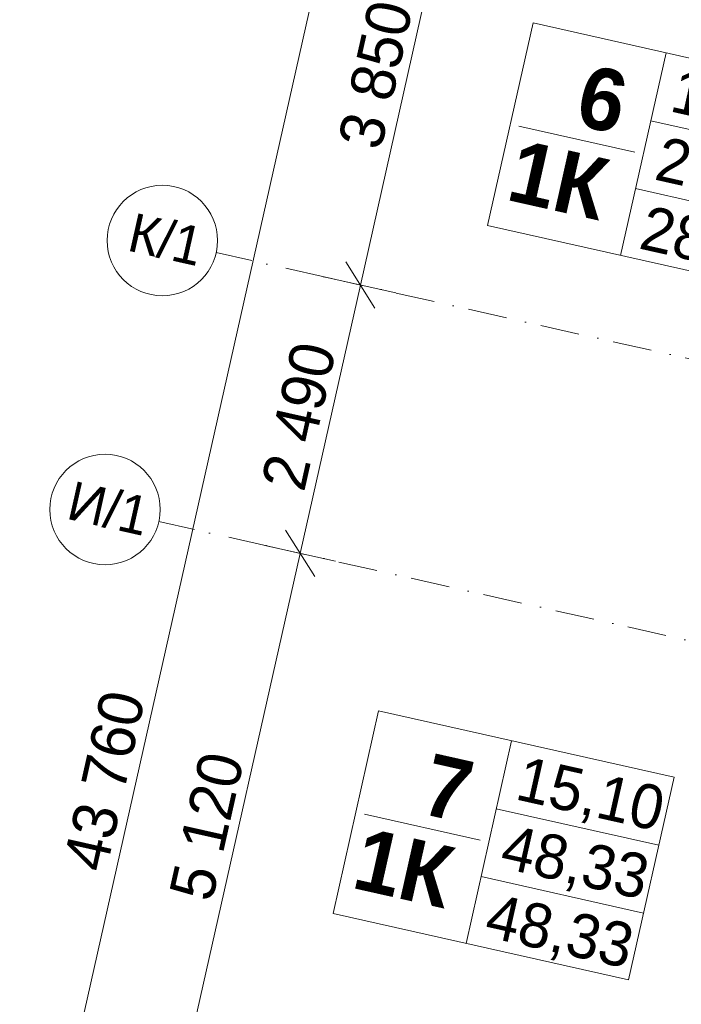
# Model space of a CAD drawing. Header units: millimetres. Extents: x -7213913 to -6937159, y 6128912 to 6404062.
# Tile 139 of 208: x -7208451 to -7202462, y 6183574 to 6192489. Entities that reach past the tile are written whole.
import ezdxf
from ezdxf.enums import TextEntityAlignment as Align

# ---------------------------------------------------------------- set-up
doc = ezdxf.new("R2010")
doc.units = ezdxf.units.MM
doc.header["$MEASUREMENT"] = 0
doc.linetypes.add('Штрихпунктирная', pattern=[670.277762, 352.777767, -176.388884, 0, -141.111112])
for name, color, linetype in [('S - квартира_маркер.АР', 7, 'Continuous'), ('АР-Чертеж-Оси_Осевые размеры.АР', 7, 'Continuous'), ('АР-Чертеж-Размеры.АР', 7, 'Continuous')]:
    doc.layers.add(name, color=color, linetype=linetype)
for name, color, linetype, lineweight in [('S - квартира_маркер.АР_Ном._пера__1', 7, 'Continuous', 0), ('АР-Чертеж-Оси_Осевые размеры.АР_Ном._пера__1', 7, 'Continuous', 0), ('АР-Чертеж-Оси_Осевые размеры.АР_Ном._пера__120', 7, 'Continuous', 0), ('АР-Чертеж-Размеры.АР_Ном._пера__1', 7, 'Continuous', 0)]:
    doc.layers.add(name, color=color, linetype=linetype, lineweight=lineweight)
doc.styles.add('РЎР“Р•РќР•Р\xa0Р\x98Р\xa0_РЎРўР\x98Р›Р¬_3', font='GOST_Common.ttf')
doc.styles.add('РЎР“Р•РќР•Р\xa0Р\x98Р\xa0_РЎРўР\x98Р›Р¬_4', font='GOTHICB.TTF')
doc.styles.add('РЎР“Р•РќР•Р\xa0Р\x98Р\xa0_РЎРўР\x98Р›Р¬_5', font='GOTHIC.TTF')
doc.dimstyles.new('СГЕНЕРИР_СТИЛЬ__1', dxfattribs={"dimtxt": 400, "dimasz": 332.5, "dimexe": 0.18, "dimexo": 0.0625, "dimgap": 0, "dimtad": 1, "dimdec": 0, "dimzin": 0, "dimdsep": 46, "dimtxsty": 'РЎР“Р•РќР•Р\xa0Р\x98Р\xa0_РЎРўР\x98Р›Р¬_5', "dimblk": 'ARROWHEAD_6', "dimblk1": 'ARROWHEAD_6', "dimblk2": 'ARROWHEAD_6', "dimcen": 0.09, "dimse1": 1, "dimse2": 1, "dimclrd": 7, "dimclre": 7, "dimclrt": 7, "dimazin": 0, "dimtfac": 1, "dimtdec": 4, "dimtmove": 2, "dimatfit": 3, "dimfxl": 1, "dimtolj": 1, "dimtzin": 0, "dimarcsym": 0})
doc.dimstyles.new('СГЕНЕРИР_СТИЛЬ__3', dxfattribs={"dimtxt": 200, "dimasz": 142.5, "dimexe": 0.18, "dimexo": 0.0625, "dimgap": 0, "dimtad": 1, "dimdec": 0, "dimzin": 0, "dimdsep": 46, "dimtxsty": 'РЎР“Р•РќР•Р\xa0Р\x98Р\xa0_РЎРўР\x98Р›Р¬_3', "dimblk": 'ARROWHEAD_6', "dimblk1": 'ARROWHEAD_6', "dimblk2": 'ARROWHEAD_6', "dimcen": 0.09, "dimse1": 1, "dimse2": 1, "dimclrd": 7, "dimclre": 7, "dimclrt": 7, "dimazin": 0, "dimtfac": 1, "dimtdec": 4, "dimtmove": 0, "dimatfit": 3, "dimfxl": 1, "dimtolj": 1, "dimtzin": 0, "dimarcsym": 0})
doc.dimstyles.new('СГЕНЕРИР_СТИЛЬ__7', dxfattribs={"dimtxt": 400, "dimasz": 332.5, "dimexe": 0.18, "dimexo": 0.0625, "dimgap": 0, "dimtad": 1, "dimdec": 0, "dimzin": 0, "dimdsep": 46, "dimtxsty": 'РЎР“Р•РќР•Р\xa0Р\x98Р\xa0_РЎРўР\x98Р›Р¬_5', "dimblk": 'ARROWHEAD_6', "dimblk1": 'ARROWHEAD_6', "dimblk2": 'ARROWHEAD_6', "dimcen": 0.09, "dimse1": 1, "dimse2": 1, "dimclrd": 7, "dimclre": 7, "dimclrt": 7, "dimazin": 0, "dimtfac": 1, "dimtdec": 4, "dimtmove": 0, "dimatfit": 3, "dimfxl": 1, "dimtolj": 1, "dimtzin": 0, "dimarcsym": 0})

# ---------------------------------------------------------------- blocks, each defined once
blk = doc.blocks.new('labelLabPP_FlatE34FrameRed3d[10]_1', base_point=(-7203851.7, 6191879.4))
at = {"layer": 'S - квартира_маркер.АР_Ном._пера__1', "color": 7, "linetype": 'Continuous', "lineweight": 0}
for p, q in [((-7203803.3, 6192459.9), (-7204215.5, 6190624.4)), ((-7203803.3, 6192459.9), (-7201127.5, 6191858.9)), ((-7202599.1, 6192189.4), (-7203011.3, 6190353.9)), ((-7201127.5, 6191858.9), (-7201539.8, 6190023.4)), ((-7202737.2, 6191574.4), (-7201265.7, 6191243.9)), ((-7203931.4, 6191524.6), (-7202883.2, 6191289.2)), ((-7202875.3, 6190959.5), (-7201403.8, 6190629)), ((-7204215.5, 6190624.4), (-7201539.8, 6190023.4))]:
    blk.add_line(p, q, dxfattribs=at)
at = {"layer": 'S - квартира_маркер.АР_Ном._пера__1', "color": 7, "lineweight": 0}
for tag, height, style, p in [('TS_FLATNUMBER', 560, 'РЎР“Р•РќР•Р\xa0Р\x98Р\xa0_РЎРўР\x98Р›Р¬_4', (-7202769.3, 6191678.2)), ('TS_POSTFIXNUMROOMS', 560, 'РЎР“Р•РќР•Р\xa0Р\x98Р\xa0_РЎРўР\x98Р›Р¬_4', (-7202944.6, 6190897.7)), ('TS_LIVING_ROOM_AREA', 400, 'РЎР“Р•РќР•Р\xa0Р\x98Р\xa0_РЎРўР\x98Р›Р¬_5', (-7201229.1, 6191564.3)), ('TS_WITHOUTBALK', 400, 'РЎР“Р•РќР•Р\xa0Р\x98Р\xa0_РЎРўР\x98Р›Р¬_5', (-7201367.9, 6190946.3)), ('TS_ALLSQUARE', 400, 'РЎР“Р•РќР•Р\xa0Р\x98Р\xa0_РЎРўР\x98Р›Р¬_5', (-7201508.2, 6190321.9))]:
    blk.add_attdef(tag, text='', height=height, rotation=347.34172, dxfattribs=dict(at, style=style)).set_placement(p, align=Align.MIDDLE_RIGHT)
blk = doc.blocks.new('labelLabPP_FlatE34FrameRed3d[87]_1', base_point=(-7205250.8, 6185649.7))
at = {"layer": 'S - квартира_маркер.АР_Ном._пера__1', "color": 7, "linetype": 'Continuous', "lineweight": 0}
for p, q in [((-7205202.5, 6186230.2), (-7205614.7, 6184394.7)), ((-7205202.5, 6186230.2), (-7202526.7, 6185629.2)), ((-7203998.2, 6185959.7), (-7204410.5, 6184124.2)), ((-7202526.7, 6185629.2), (-7202938.9, 6183793.7)), ((-7205330.5, 6185294.9), (-7204282.4, 6185059.5)), ((-7204136.4, 6185344.7), (-7202664.8, 6185014.2)), ((-7204274.5, 6184729.7), (-7202802.9, 6184399.2)), ((-7205614.7, 6184394.7), (-7202938.9, 6183793.7))]:
    blk.add_line(p, q, dxfattribs=at)
at = {"layer": 'S - квартира_маркер.АР_Ном._пера__1', "color": 7, "lineweight": 0}
for tag, height, style, p in [('TS_FLATNUMBER', 560, 'РЎР“Р•РќР•Р\xa0Р\x98Р\xa0_РЎРўР\x98Р›Р¬_4', (-7204168.5, 6185441.3)), ('TS_POSTFIXNUMROOMS', 560, 'РЎР“Р•РќР•Р\xa0Р\x98Р\xa0_РЎРўР\x98Р›Р¬_4', (-7204343.8, 6184667.9)), ('TS_LIVING_ROOM_AREA', 400, 'РЎР“Р•РќР•Р\xa0Р\x98Р\xa0_РЎРўР\x98Р›Р¬_5', (-7202628.3, 6185334.6)), ('TS_WITHOUTBALK', 400, 'РЎР“Р•РќР•Р\xa0Р\x98Р\xa0_РЎРўР\x98Р›Р¬_5', (-7202767.1, 6184716.6)), ('TS_ALLSQUARE', 400, 'РЎР“Р•РќР•Р\xa0Р\x98Р\xa0_РЎРўР\x98Р›Р¬_5', (-7202907.3, 6184092.2))]:
    blk.add_attdef(tag, text='', height=height, rotation=347.34172, dxfattribs=dict(at, style=style)).set_placement(p, align=Align.MIDDLE_RIGHT)
blk = doc.blocks.new('*D881', base_point=(-6566190.3, 6562677.8))
at = {"layer": 'АР-Чертеж-Оси_Осевые размеры.АР_Ном._пера__1', "color": 7, "linetype": 'Continuous', "lineweight": 0, "transparency": 16777216}
for p, q in [((-7202914.5, 6204750.4), (-7203179.3, 6205168.6)), ((-7202989.4, 6205215.6), (-7203046.9, 6204959.5)), ((-7203367, 6205031.4), (-7202726.8, 6204887.6)), ((-7203046.9, 6204959.5), (-7212636.3, 6162263.2)), ((-7212768.7, 6162472.3), (-7212503.9, 6162054.1)), ((-7212956.4, 6162335.1), (-7212316.1, 6162191.3)), ((-7212636.3, 6162263.2), (-7212693.8, 6162007))]:
    blk.add_line(p, q, dxfattribs=at)
at = {"layer": 'АР-Чертеж-Оси_Осевые размеры.АР_Ном._пера__1', "color": 7, "lineweight": 0, "transparency": 16777216, "insert": (-7207666.6, 6184755.7), "char_height": 400, "attachment_point": 7, "rotation": 77.34172, "style": 'РЎР“Р•РќР•Р\xa0Р\x98Р\xa0_РЎРўР\x98Р›Р¬_5'}
blk.add_mtext('\\A1;{\\pql;\\fCentury Gothic|b0|i0|c204|p0;\\W1.000000;43\xa0760}', dxfattribs=at)
blk = doc.blocks.new('ARROWHEAD_6')
at = {"color": 0, "linetype": 'Continuous', "lineweight": 0}
for p, q in [((-0.5, -0.5), (0.5, 0.5)), ((0, 0), (-1, 0))]:
    blk.add_line(p, q, dxfattribs=at)
blk = doc.blocks.new('*D953', base_point=(-6566190.3, 6562677.8))
at = {"layer": 'АР-Чертеж-Размеры.АР_Ном._пера__1', "color": 7, "linetype": 'Continuous', "lineweight": 0, "transparency": 16777216}
for p, q in [((-7201953.8, 6186157.7), (-7201929.2, 6186267.5)), ((-7201816.6, 6186126.9), (-7202091, 6186188.6)), ((-7201897.1, 6186068.1), (-7202010.6, 6186247.4)), ((-7202172.9, 6185182.2), (-7201953.8, 6186157.7)), ((-7202035.7, 6185151.4), (-7202310.2, 6185213)), ((-7202229.7, 6185271.8), (-7202116.2, 6185092.6)), ((-7202197.6, 6185072.4), (-7202172.9, 6185182.2))]:
    blk.add_line(p, q, dxfattribs=at)
at = {"layer": 'АР-Чертеж-Размеры.АР_Ном._пера__1', "color": 7, "lineweight": 0, "transparency": 16777216, "insert": (-7202167.7, 6185388.2), "char_height": 200, "attachment_point": 7, "rotation": 77.34172, "style": 'РЎР“Р•РќР•Р\xa0Р\x98Р\xa0_РЎРўР\x98Р›Р¬_3'}
blk.add_mtext('\\A1;{\\pql;\\fGOST Common|b0|i0|c204|p0;\\W1.000000;1\xa0000}', dxfattribs=at)
blk = doc.blocks.new('*D1054', base_point=(-6566190.3, 6562677.8))
at = {"layer": 'АР-Чертеж-Оси_Осевые размеры.АР_Ном._пера__1', "color": 7, "linetype": 'Continuous', "lineweight": 0, "transparency": 16777216}
for p, q in [((-7206045.1, 6187866.1), (-7205780.3, 6187448)), ((-7207034.7, 6182661.5), (-7205912.7, 6187657)), ((-7207167.1, 6182870.6), (-7206902.3, 6182452.4)), ((-7206714.5, 6182589.6), (-7207354.8, 6182733.4)), ((-7207900.3, 6178807.5), (-7207034.7, 6182661.5))]:
    blk.add_line(p, q, dxfattribs=at)
at = {"layer": 'АР-Чертеж-Оси_Осевые размеры.АР_Ном._пера__1', "color": 7, "lineweight": 0, "transparency": 16777216, "insert": (-7206706.2, 6184489), "char_height": 400, "attachment_point": 7, "rotation": 77.34172, "style": 'РЎР“Р•РќР•Р\xa0Р\x98Р\xa0_РЎРўР\x98Р›Р¬_5'}
blk.add_mtext('\\A1;{\\pql;\\fCentury Gothic|b0|i0|c204|p0;\\W1.000000;5\xa0120}', dxfattribs=at)
blk = doc.blocks.new('*D1055', base_point=(-6566190.3, 6562677.8))
at = {"layer": 'АР-Чертеж-Оси_Осевые размеры.АР_Ном._пера__1', "color": 7, "linetype": 'Continuous', "lineweight": 0, "transparency": 16777216}
for p, q in [((-7205367.1, 6190086.5), (-7204523.4, 6193843)), ((-7205499.5, 6190295.6), (-7205234.7, 6189877.4)), ((-7205046.9, 6190014.6), (-7205687.2, 6190158.4)), ((-7205912.7, 6187657), (-7205367.1, 6190086.5)), ((-7206045.1, 6187866.1), (-7205780.3, 6187448)), ((-7205592.6, 6187585.1), (-7206232.9, 6187728.9)), ((-7207034.7, 6182661.5), (-7205912.7, 6187657))]:
    blk.add_line(p, q, dxfattribs=at)
at = {"layer": 'АР-Чертеж-Оси_Осевые размеры.АР_Ном._пера__1', "color": 7, "lineweight": 0, "transparency": 16777216, "insert": (-7205872.4, 6188201.5), "char_height": 400, "attachment_point": 7, "rotation": 77.34172, "style": 'РЎР“Р•РќР•Р\xa0Р\x98Р\xa0_РЎРўР\x98Р›Р¬_5'}
blk.add_mtext('\\A1;{\\pql;\\fCentury Gothic|b0|i0|c204|p0;\\W1.000000;2\xa0490}', dxfattribs=at)
blk = doc.blocks.new('*D1056', base_point=(-6566190.3, 6562677.8))
at = {"layer": 'АР-Чертеж-Оси_Осевые размеры.АР_Ном._пера__1', "color": 7, "linetype": 'Continuous', "lineweight": 0, "transparency": 16777216}
for p, q in [((-7204523.4, 6193843), (-7203543.8, 6198204.4)), ((-7204655.8, 6194052.1), (-7204391, 6193633.9)), ((-7205367.1, 6190086.5), (-7204523.4, 6193843)), ((-7204203.2, 6193771.1), (-7204843.5, 6193914.9)), ((-7205499.5, 6190295.6), (-7205234.7, 6189877.4)), ((-7205046.9, 6190014.6), (-7205687.2, 6190158.4))]:
    blk.add_line(p, q, dxfattribs=at)
at = {"layer": 'АР-Чертеж-Оси_Осевые размеры.АР_Ном._пера__1', "color": 7, "lineweight": 0, "transparency": 16777216, "insert": (-7205177.7, 6191294.5), "char_height": 400, "attachment_point": 7, "rotation": 77.34172, "style": 'РЎР“Р•РќР•Р\xa0Р\x98Р\xa0_РЎРўР\x98Р›Р¬_5'}
blk.add_mtext('\\A1;{\\pql;\\fCentury Gothic|b0|i0|c204|p0;\\W1.000000;3\xa0850}', dxfattribs=at)
blk = doc.blocks.new('Стандартный Маркер Сетки[190]_1', base_point=(-7207190.9, 6187944.1))
at = {"layer": 'АР-Чертеж-Оси_Осевые размеры.АР_Ном._пера__120', "color": 7, "linetype": 'Штрихпунктирная', "lineweight": 0}
for q in [(-7207190.9, 6187944.1), (-7182117.1, 6182312.7)]:
    blk.add_line((-7206215.2, 6187725), q, dxfattribs=at)
at = {"layer": 'АР-Чертеж-Оси_Осевые размеры.АР_Ном._пера__120', "color": 7, "linetype": 'Continuous', "lineweight": 0}
blk.add_circle((-7207678.7, 6188053.7), 500, dxfattribs=at)
at = {"layer": 'АР-Чертеж-Оси_Осевые размеры.АР_Ном._пера__120', "color": 7, "linetype": 'Штрихпунктирная', "lineweight": 0}
blk.add_point((-7206215.2, 6187725), dxfattribs=at)
blk.add_point((-7206215.2, 6187725), dxfattribs=at)
at = {"layer": 'АР-Чертеж-Оси_Осевые размеры.АР_Ном._пера__120', "color": 7, "lineweight": 0, "style": 'РЎР“Р•РќР•Р\xa0Р\x98Р\xa0_РЎРўР\x98Р›Р¬_5'}
blk.add_attdef('AC_MarkerText_1', text='', height=350, rotation=347.34172, dxfattribs=at).set_placement((-7207608.8, 6188234.8), align=Align.TOP_CENTER)
blk = doc.blocks.new('Стандартный Маркер Сетки[193]_1', base_point=(-7206672, 6190379.6))
at = {"layer": 'АР-Чертеж-Оси_Осевые размеры.АР_Ном._пера__120', "color": 7, "linetype": 'Штрихпунктирная', "lineweight": 0}
for q in [(-7206672, 6190379.6), (-7181457, 6184716.5), (-7205696.3, 6190160.5)]:
    blk.add_line((-7205696.3, 6190160.5), q, dxfattribs=at)
at = {"layer": 'АР-Чертеж-Оси_Осевые размеры.АР_Ном._пера__120', "color": 7, "linetype": 'Continuous', "lineweight": 0}
blk.add_circle((-7207159.8, 6190489.2), 500, dxfattribs=at)
at = {"layer": 'АР-Чертеж-Оси_Осевые размеры.АР_Ном._пера__120', "color": 7, "linetype": 'Штрихпунктирная', "lineweight": 0}
blk.add_point((-7205696.3, 6190160.5), dxfattribs=at)
at = {"layer": 'АР-Чертеж-Оси_Осевые размеры.АР_Ном._пера__120', "color": 7, "lineweight": 0, "style": 'РЎР“Р•РќР•Р\xa0Р\x98Р\xa0_РЎРўР\x98Р›Р¬_5'}
blk.add_attdef('AC_MarkerText_1', text='', height=350, rotation=347.34172, dxfattribs=at).set_placement((-7207089.9, 6190670.3), align=Align.TOP_CENTER)
blk = doc.blocks.new('Стандартный Маркер Сетки[202]_1', base_point=(-7206672, 6190379.6))
at = {"layer": 'АР-Чертеж-Оси_Осевые размеры.АР_Ном._пера__120', "color": 7, "linetype": 'Штрихпунктирная', "lineweight": 0}
for q in [(-7206672, 6190379.6), (-7181550.6, 6184737.5), (-7205696.3, 6190160.5)]:
    blk.add_line((-7205696.3, 6190160.5), q, dxfattribs=at)
at = {"layer": 'АР-Чертеж-Оси_Осевые размеры.АР_Ном._пера__120', "color": 7, "linetype": 'Continuous', "lineweight": 0}
blk.add_circle((-7207159.8, 6190489.2), 500, dxfattribs=at)
at = {"layer": 'АР-Чертеж-Оси_Осевые размеры.АР_Ном._пера__120', "color": 7, "linetype": 'Штрихпунктирная', "lineweight": 0}
blk.add_point((-7205696.3, 6190160.5), dxfattribs=at)
at = {"layer": 'АР-Чертеж-Оси_Осевые размеры.АР_Ном._пера__120', "color": 7, "lineweight": 0, "style": 'РЎР“Р•РќР•Р\xa0Р\x98Р\xa0_РЎРўР\x98Р›Р¬_5'}
blk.add_attdef('AC_MarkerText_1', text='', height=350, rotation=347.34172, dxfattribs=at).set_placement((-7207089.9, 6190670.3), align=Align.TOP_CENTER)
blk = doc.blocks.new('Стандартный Маркер Сетки[214]_1', base_point=(-7207190.9, 6187944.1))
at = {"layer": 'АР-Чертеж-Оси_Осевые размеры.АР_Ном._пера__120', "color": 7, "linetype": 'Штрихпунктирная', "lineweight": 0}
for q in [(-7207190.9, 6187944.1), (-7182117.1, 6182312.7)]:
    blk.add_line((-7206215.2, 6187725), q, dxfattribs=at)
at = {"layer": 'АР-Чертеж-Оси_Осевые размеры.АР_Ном._пера__120', "color": 7, "linetype": 'Continuous', "lineweight": 0}
blk.add_circle((-7207678.7, 6188053.7), 500, dxfattribs=at)
at = {"layer": 'АР-Чертеж-Оси_Осевые размеры.АР_Ном._пера__120', "color": 7, "linetype": 'Штрихпунктирная', "lineweight": 0}
blk.add_point((-7206215.2, 6187725), dxfattribs=at)
blk.add_point((-7206215.2, 6187725), dxfattribs=at)
at = {"layer": 'АР-Чертеж-Оси_Осевые размеры.АР_Ном._пера__120', "color": 7, "lineweight": 0, "style": 'РЎР“Р•РќР•Р\xa0Р\x98Р\xa0_РЎРўР\x98Р›Р¬_5'}
blk.add_attdef('AC_MarkerText_1', text='', height=350, rotation=347.34172, dxfattribs=at).set_placement((-7207608.8, 6188234.8), align=Align.TOP_CENTER)
blk = doc.blocks.new('Стандартный Маркер Сетки[217]_1', base_point=(-7206672, 6190379.6))
at = {"layer": 'АР-Чертеж-Оси_Осевые размеры.АР_Ном._пера__120', "color": 7, "linetype": 'Штрихпунктирная', "lineweight": 0}
for q in [(-7206672, 6190379.6), (-7181457, 6184716.5), (-7205696.3, 6190160.5)]:
    blk.add_line((-7205696.3, 6190160.5), q, dxfattribs=at)
at = {"layer": 'АР-Чертеж-Оси_Осевые размеры.АР_Ном._пера__120', "color": 7, "linetype": 'Continuous', "lineweight": 0}
blk.add_circle((-7207159.8, 6190489.2), 500, dxfattribs=at)
at = {"layer": 'АР-Чертеж-Оси_Осевые размеры.АР_Ном._пера__120', "color": 7, "linetype": 'Штрихпунктирная', "lineweight": 0}
blk.add_point((-7205696.3, 6190160.5), dxfattribs=at)
at = {"layer": 'АР-Чертеж-Оси_Осевые размеры.АР_Ном._пера__120', "color": 7, "lineweight": 0, "style": 'РЎР“Р•РќР•Р\xa0Р\x98Р\xa0_РЎРўР\x98Р›Р¬_5'}
blk.add_attdef('AC_MarkerText_1', text='', height=350, rotation=347.34172, dxfattribs=at).set_placement((-7207089.9, 6190670.3), align=Align.TOP_CENTER)
blk = doc.blocks.new('Стандартный Маркер Сетки[224]_1', base_point=(-7206672, 6190379.6))
at = {"layer": 'АР-Чертеж-Оси_Осевые размеры.АР_Ном._пера__120', "color": 7, "linetype": 'Штрихпунктирная', "lineweight": 0}
for q in [(-7206672, 6190379.6), (-7181550.6, 6184737.5), (-7205696.3, 6190160.5)]:
    blk.add_line((-7205696.3, 6190160.5), q, dxfattribs=at)
at = {"layer": 'АР-Чертеж-Оси_Осевые размеры.АР_Ном._пера__120', "color": 7, "linetype": 'Continuous', "lineweight": 0}
blk.add_circle((-7207159.8, 6190489.2), 500, dxfattribs=at)
at = {"layer": 'АР-Чертеж-Оси_Осевые размеры.АР_Ном._пера__120', "color": 7, "linetype": 'Штрихпунктирная', "lineweight": 0}
blk.add_point((-7205696.3, 6190160.5), dxfattribs=at)
at = {"layer": 'АР-Чертеж-Оси_Осевые размеры.АР_Ном._пера__120', "color": 7, "lineweight": 0, "style": 'РЎР“Р•РќР•Р\xa0Р\x98Р\xa0_РЎРўР\x98Р›Р¬_5'}
blk.add_attdef('AC_MarkerText_1', text='', height=350, rotation=347.34172, dxfattribs=at).set_placement((-7207089.9, 6190670.3), align=Align.TOP_CENTER)

msp = doc.modelspace()

# ---------------------------------------------------------------- block references
at = {"layer": 'S - квартира_маркер.АР', "color": 104, "linetype": 'Continuous', "lineweight": 15, "true_color": 0x029e21}
for name, p, values in [('labelLabPP_FlatE34FrameRed3d[10]_1', (-7203851.7, 6191879.4), {'TS_POSTFIXNUMROOMS': '1К ', 'TS_FLATNUMBER': ' 6 ', 'TS_LIVING_ROOM_AREA': '19,84', 'TS_WITHOUTBALK': '28,70', 'TS_ALLSQUARE': '28,70'}), ('labelLabPP_FlatE34FrameRed3d[87]_1', (-7205250.8, 6185649.7), {'TS_POSTFIXNUMROOMS': '1К ', 'TS_FLATNUMBER': ' 7 ', 'TS_LIVING_ROOM_AREA': '15,10', 'TS_WITHOUTBALK': '48,33', 'TS_ALLSQUARE': '48,33'})]:
    msp.add_blockref(name, p, dxfattribs=at).add_auto_attribs(values)
at = {"layer": 'АР-Чертеж-Оси_Осевые размеры.АР', "color": 8, "linetype": 'Continuous', "lineweight": 15}
for name, p, values in [('Стандартный Маркер Сетки[193]_1', (-7206672, 6190379.6), {'AC_MarkerText_1': 'К/1'}), ('Стандартный Маркер Сетки[202]_1', (-7206672, 6190379.6), {'AC_MarkerText_1': 'К/1'}), ('Стандартный Маркер Сетки[217]_1', (-7206672, 6190379.6), {'AC_MarkerText_1': 'К/1'}), ('Стандартный Маркер Сетки[224]_1', (-7206672, 6190379.6), {'AC_MarkerText_1': 'К/1'}), ('Стандартный Маркер Сетки[190]_1', (-7207190.9, 6187944.1), {'AC_MarkerText_1': 'И/1'}), ('Стандартный Маркер Сетки[214]_1', (-7207190.9, 6187944.1), {'AC_MarkerText_1': 'И/1'})]:
    msp.add_blockref(name, p, dxfattribs=at).add_auto_attribs(values)

# ---------------------------------------------------------------- dimensions: what is measured, and where the dimension line sits
at = {"layer": 'АР-Чертеж-Оси_Осевые размеры.АР', "color": 7, "linetype": 'Continuous', "lineweight": 0}
for base, p1, p2, angle, dimstyle, picture, middle in [((-7212636.3, 6162263.2), (-7203353.8, 6205028.5), (-7213412.7, 6162437.5), 257.34172, 'СГЕНЕРИР_СТИЛЬ__1', '*D881', (-7207678, 6185617.5)), ((-7204523.4, 6193843), (-7206672, 6190379.6), (-7205799.7, 6194129.6), 77.34172, 'СГЕНЕРИР_СТИЛЬ__7', '*D1056', (-7205222.5, 6192007.8)), ((-7205367.1, 6190086.5), (-7207190.9, 6187944.1), (-7206672, 6190379.6), 77.34172, 'СГЕНЕРИР_СТИЛЬ__1', '*D1055', (-7205917.2, 6188914.9)), ((-7205912.7, 6187657), (-7208310.8, 6182948.1), (-7207190.9, 6187944.1), 77.34172, 'СГЕНЕРИР_СТИЛЬ__7', '*D1054', (-7206751, 6185202.3))]:
    dim = msp.add_linear_dim(base=base, p1=p1, p2=p2, angle=angle, dimstyle=dimstyle, dxfattribs=at)
    dim.commit()
    dim.dimension.update_dxf_attribs({"geometry": picture, "text_midpoint": middle, "dimtype": 160, "text_rotation": 77.34172})
at = {"layer": 'АР-Чертеж-Размеры.АР', "color": 7, "linetype": 'Continuous', "lineweight": 0}
dim = msp.add_linear_dim(base=(-7201953.8, 6186157.7), p1=(-7202175.6, 6185182.8), p2=(-7201952.8, 6186157.5), angle=77.34172, dimstyle='СГЕНЕРИР_СТИЛЬ__3', dxfattribs=at)
dim.commit()
dim.dimension.update_dxf_attribs({"geometry": '*D953', "text_midpoint": (-7202190.1, 6185744.9), "dimtype": 160, "text_rotation": 77.34172})

doc.saveas('drawing.dxf')
